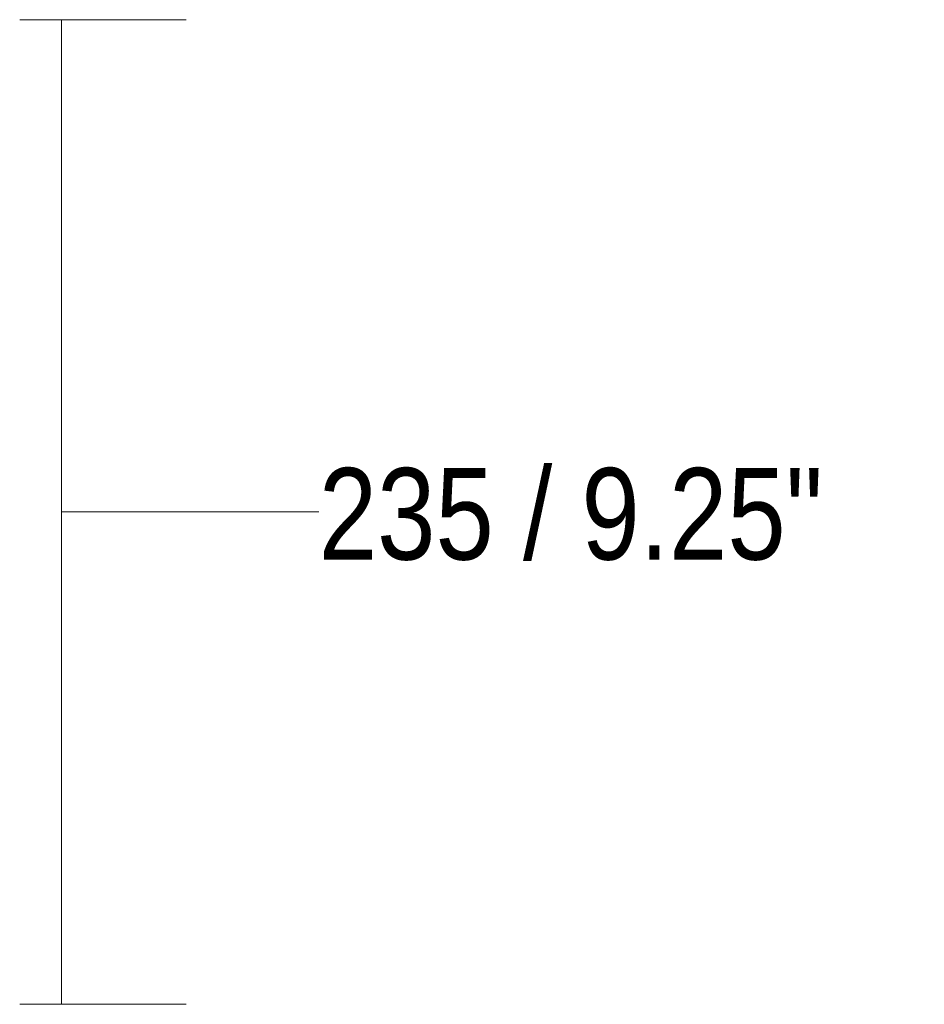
# Model space of a CAD drawing. Header units: millimetres. Extents: x 5811 to 10618, y 166 to 7072.
# Tile 7 of 9: x 7334 to 7551, y 1763 to 2000. Entities that reach past the tile are written whole.
import ezdxf

# ---------------------------------------------------------------- set-up
doc = ezdxf.new("R2010")
doc.units = ezdxf.units.MM
doc.layers.add('Cotas', color=7, linetype='Continuous', lineweight=9)
doc.layers.add('Cotas-10', color=7, linetype='Continuous', lineweight=9)
doc.styles.add('Arial Narrow', font='ARIALN.TTF', dxfattribs={"height": 22})
doc.dimstyles.new('FARO_-_2_2mm_Arial_Narrow_mm_Inch_Left_H', dxfattribs={"dimscale": 304.8, "dimtxt": 22.515481, "dimasz": 0, "dimexe": 0.098425, "dimexo": 0.0625, "dimgap": 0.016404, "dimtad": 3, "dimtih": 1, "dimtoh": 1, "dimdec": 0, "dimzin": 0, "dimdsep": 46, "dimtxsty": 'Arial Narrow', "dimblk1": 'NONE', "dimblk2": 'NONE', "dimsah": 1, "dimcen": 0.09, "dimadec": 0, "dimazin": 0, "dimtfac": 1, "dimtdec": 4, "dimtix": 1, "dimtmove": 1, "dimatfit": 3, "dimfxl": 0.032808, "dimfxlon": 1, "dimtvp": 1, "dimtolj": 1, "dimtzin": 0, "dimarcsym": 2})

# ---------------------------------------------------------------- blocks, each defined once
blk = doc.blocks.new('DIMBLOCK6-Alzado_PDF')
at = {"layer": 'Cotas-10', "color": 251, "true_color": 0x5b5b5b}
for p, q in [((7344.25, 2000), (7334.25, 2000)), ((7344.25, 1763.43), (7344.25, 2000)), ((7344.25, 2000), (7374.25, 2000)), ((7344.25, 1881.72), (7344.25, 1881.72)), ((7406.04, 1881.72), (7344.25, 1881.72)), ((7344.25, 1763.43), (7334.25, 1763.43)), ((7344.25, 1763.43), (7374.25, 1763.43))]:
    blk.add_line(p, q, dxfattribs=at)
at = {"layer": 'Cotas-10', "color": 0, "insert": (7406.04, 1892.28), "char_height": 22, "width": 145.3857, "attachment_point": 1, "line_spacing_factor": 0.974696, "style": 'Arial Narrow'}
blk.add_mtext('235 / 9.25"', dxfattribs=at)
blk = doc.blocks.new('_None')

msp = doc.modelspace()

# ---------------------------------------------------------------- dimensions: what is measured, and where the dimension line sits
at = {"layer": 'Cotas', "color": 251, "true_color": 0x5b5b5b}
dim = msp.add_linear_dim(base=(7344.25, 2000), p1=(7334.25, 1763.43), p2=(7334.25, 2000), angle=90, text='235 / 9.25"', dimstyle='FARO_-_2_2mm_Arial_Narrow_mm_Inch_Left_H', override={"dimtih": 1, "dimtoh": 1, "dimpost": '<>', "dimfxl": 236.565928}, dxfattribs=at)
dim.commit()
dim.dimension.update_dxf_attribs({"geometry": 'DIMBLOCK6-Alzado_PDF', "text_midpoint": (7478.73, 1877.61), "dimtype": 160})

doc.saveas('drawing.dxf')
